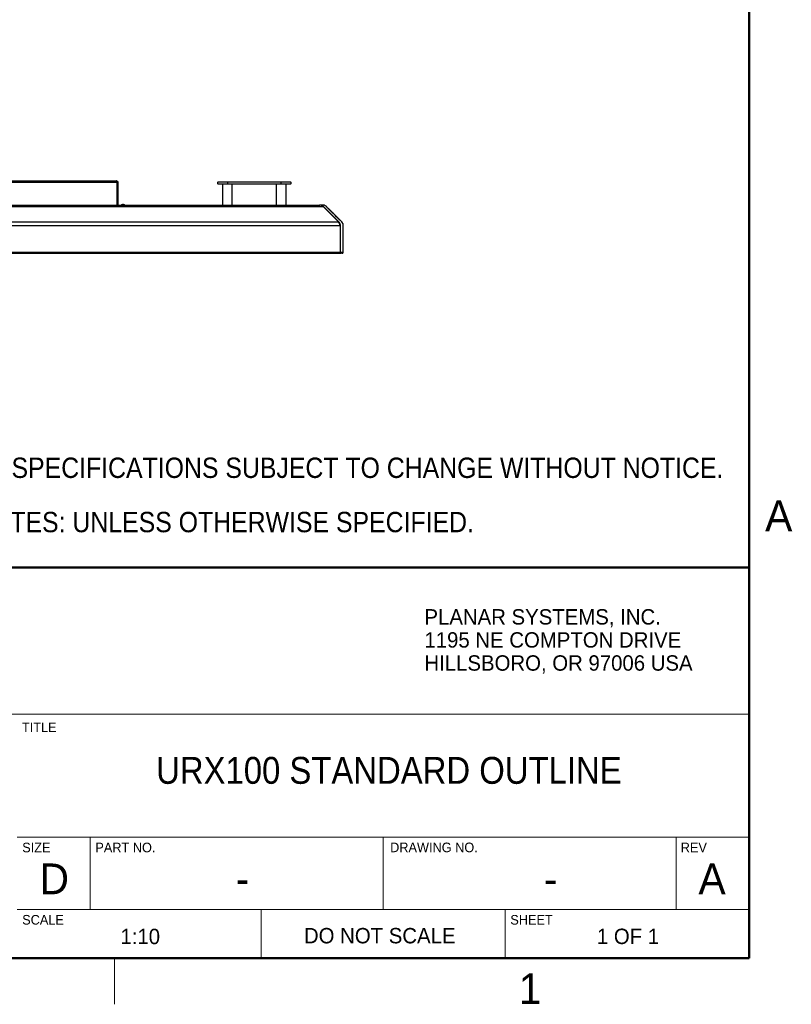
# Model space of a CAD drawing. Header units: millimetres. Extents: x 0 to 844, y -2 to 552.
# Tile 50 of 151: x 743 to 844, y 7 to 135. Entities that reach past the tile are written whole.
import ezdxf

# ---------------------------------------------------------------- set-up
doc = ezdxf.new("R2010")
doc.units = ezdxf.units.MM
doc.styles.add('SLDTEXTSTYLE0', font='GOTHIC.TTF', dxfattribs={"width": 0.913})
doc.styles.add('SLDTEXTSTYLE1', font='ARIAL.TTF', dxfattribs={"width": 0.948})

# ---------------------------------------------------------------- blocks, each defined once
blk = doc.blocks.new('SW_NOTE_0_1')
at = {"color": 0, "linetype": 'Continuous', "lineweight": 0, "char_height": 2, "attachment_point": 1, "style": 'SLDTEXTSTYLE1'}
for s, insert in [('PLANAR SYSTEMS, INC.', (0, 2.58)), ('1195 NE COMPTON DRIVE', (0, -0.42)), ('HILLSBORO, OR 97006 USA', (0, -3.42))]:
    blk.add_mtext(s, dxfattribs=dict(at, insert=insert))
blk = doc.blocks.new('SW_NOTE_0_5')
at = {"color": 0, "linetype": 'Continuous', "lineweight": 0, "attachment_point": 1, "style": 'SLDTEXTSTYLE0'}
for s, insert, char_height in [('1.', (-5, 3.38), 2.646), ('SPECIFICATIONS SUBJECT TO CHANGE WITHOUT NOTICE.', (0, 3.38), 2.6458), ('NOTES: UNLESS OTHERWISE SPECIFIED.', (-5, -3.68), 2.6458)]:
    blk.add_mtext(s, dxfattribs=dict(at, insert=insert, char_height=char_height))

msp = doc.modelspace()

# ---------------------------------------------------------------- linework, layer by layer
at = {"color": 7, "linetype": 'Continuous', "lineweight": 50}
for p, q in [((838.2, 546.1), (838.2, 12.7)), ((641.35, 63.5), (838.2, 63.5)), ((25.4, 12.7), (838.2, 12.7))]:
    msp.add_line(p, q, dxfattribs=at)
at = {"color": 7, "linetype": 'Continuous', "lineweight": 25}
for p, q in [((741.873, 113.801), (755.864, 113.801)), ((755.918, 113.619), (755.918, 110.637)), ((756.046, 113.619), (755.925, 113.619)), ((755.925, 113.619), (755.925, 110.637)), ((756.046, 113.619), (756.046, 110.637)), ((769.104, 113.656), (769.054, 113.606)), ((770.324, 113.606), (769.054, 113.606)), ((769.054, 113.402), (769.054, 113.606)), ((769.054, 113.402), (770.324, 113.402)), ((769.054, 113.402), (769.104, 113.352)), ((769.104, 113.656), (770.324, 113.656)), ((770.324, 113.352), (769.104, 113.352)), ((769.689, 113.352), (769.689, 110.637)), ((770.324, 113.656), (777.309, 113.656)), ((770.324, 113.656), (770.324, 113.606)), ((777.309, 113.606), (770.324, 113.606)), ((770.324, 113.606), (770.324, 113.402)), ((770.324, 113.402), (777.309, 113.402)), ((770.324, 113.402), (770.324, 113.352)), ((777.309, 113.352), (770.324, 113.352)), ((770.959, 110.637), (770.959, 113.352)), ((776.674, 113.352), (776.674, 110.637)), ((777.309, 113.656), (777.309, 113.606)), ((777.309, 113.656), (778.529, 113.656)), ((777.309, 113.402), (777.309, 113.606)), ((778.579, 113.606), (777.309, 113.606)), ((777.309, 113.402), (777.309, 113.352)), ((777.309, 113.402), (778.579, 113.402)), ((778.529, 113.352), (777.309, 113.352)), ((777.944, 110.637), (777.944, 113.352)), ((778.529, 113.656), (778.579, 113.606)), ((778.579, 113.402), (778.529, 113.352)), ((778.579, 113.606), (778.579, 113.402)), ((561.927, 110.451), (782.765, 110.451)), ((562.376, 110.637), (782.316, 110.637)), ((782.316, 110.637), (782.341, 110.637)), ((782.341, 110.637), (782.359, 110.637)), ((782.735, 110.637), (782.361, 110.637)), ((784.781, 108.435), (782.765, 110.451)), ((783.184, 110.451), (785.2, 108.435)), ((559.725, 107.986), (784.967, 107.986)), ((559.911, 108.435), (784.781, 108.435)), ((784.967, 107.986), (784.967, 104.519)), ((784.969, 107.986), (785.019, 107.984)), ((784.969, 107.986), (784.969, 104.531)), ((785.386, 104.519), (785.386, 107.986)), ((559.725, 104.519), (784.967, 104.519)), ((559.875, 104.369), (784.817, 104.369)), ((784.874, 104.371), (784.851, 104.371)), ((784.969, 104.531), (784.967, 104.515)), ((785.019, 104.531), (784.969, 104.531)), ((785.019, 104.522), (785.019, 104.531)), ((785.223, 104.371), (785.131, 104.369)), ((785.236, 104.369), (785.136, 104.369)), ((785.246, 104.371), (785.223, 104.371)), ((785.39, 104.531), (785.39, 104.531)), ((785.39, 104.522), (785.39, 104.531))]:
    msp.add_line(p, q, dxfattribs=at)
at = {"color": 8, "linetype": 'Continuous', "lineweight": 25}
for p, q in [((742.055, 113.619), (755.918, 113.619)), ((782.341, 110.637), (782.341, 110.636)), ((784.791, 108.424), (784.81, 108.457)), ((784.969, 107.986), (784.967, 107.986)), ((785.18, 108.454), (785.182, 108.457)), ((785.386, 107.984), (785.39, 107.984)), ((784.851, 104.372), (784.851, 104.371)), ((784.969, 104.531), (784.967, 104.531))]:
    msp.add_line(p, q, dxfattribs=at)
at = {"color": 7, "linetype": 'Continuous', "lineweight": 18}
for p, q in [((838.2, 44.45), (692.15, 44.45)), ((742.95, 28.448), (838.2, 28.448)), ((752.475, 28.448), (752.475, 19.05)), ((790.575, 28.448), (790.575, 19.05)), ((828.675, 19.05), (828.675, 28.448)), ((742.95, 19.05), (838.2, 19.05)), ((774.7, 19.05), (774.7, 12.7)), ((806.45, 19.05), (806.45, 12.7)), ((755.65, 12.7), (755.65, 6.7))]:
    msp.add_line(p, q, dxfattribs=at)
at = {"color": 7, "linetype": 'Continuous', "lineweight": 25, "flags": 128}
for points in [[(756.878, 110.68), (756.878, 110.68), (756.878, 110.68), (756.878, 110.679), (756.877, 110.679)], [(785.019, 104.531), (785.019, 105.127), (785.019, 106.362), (785.019, 107.184), (785.019, 107.984)], [(785.39, 104.531), (785.39, 105.127), (785.39, 106.362), (785.39, 107.184), (785.39, 107.984)], [(785.39, 104.531), (785.39, 105.127), (785.39, 106.362), (785.39, 107.184), (785.39, 107.984)]]:
    msp.add_lwpolyline(points, dxfattribs=at)
at = {"color": 7, "linetype": 'Continuous', "lineweight": 25}
for centre, radius, start, end in [((756.746, 110.198), 0.5, 105.33239, 118.60083), ((756.743, 110.772), 0.159, 215.61801, 216.09245), ((756.746, 110.194), 0.502, 94.18933, 105.16972), ((744.01, 109.352), 12.77, 5.96568, 6.03857), ((756.746, 110.103), 0.577, 86.51892, 93.48108), ((754.92, 110.883), 1.872, 353.74922, 354.24652), ((756.746, 110.194), 0.502, 74.8307, 85.81145), ((756.746, 110.198), 0.5, 61.39917, 74.66761), ((782.316, 110.002), 0.635, 45, 90), ((782.735, 110.002), 0.635, 87.50243, 90), ((784.332, 107.986), 0.635, 0, 45), ((784.751, 107.986), 0.635, 0, 45), ((784.817, 104.519), 0.15, 270, 0), ((785.236, 104.519), 0.15, 270, 0)]:
    msp.add_arc(centre, radius, start, end, dxfattribs=at)
for points, knots in [([(755.918, 113.619), (755.916, 113.642), (755.911, 113.688), (755.9, 113.749), (755.887, 113.784), (755.874, 113.799), (755.867, 113.801), (755.864, 113.801)], [0, 0, 0, 0, 0.2345507, 0.47870183, 0.73319541, 0.86517456, 1, 1, 1, 1]), ([(755.864, 113.801), (755.884, 113.799), (755.925, 113.795), (755.981, 113.763), (756.023, 113.715), (756.043, 113.663), (756.045, 113.631), (756.046, 113.619)], [0, 0, 0, 0, 0.2156041, 0.4432366, 0.6640248, 0.8774721, 1, 1, 1, 1]), ([(755.914, 113.653), (755.915, 113.652), (755.919, 113.645), (755.924, 113.634), (755.924, 113.623), (755.925, 113.619)], [0, 0, 0, 0, 0.1610436, 0.6661316, 1, 1, 1, 1]), ([(782.729, 110.637), (782.728, 110.637), (782.723, 110.637), (782.696, 110.637), (782.618, 110.637), (782.501, 110.637), (782.409, 110.637), (782.37, 110.637), (782.358, 110.637)], [0, 0, 0, 0, 0.06279637, 0.20842154, 0.49927395, 0.79009921, 0.9357876, 1, 1, 1, 1]), ([(782.793, 110.473), (782.749, 110.506), (782.666, 110.57), (782.519, 110.626), (782.416, 110.633), (782.359, 110.637)], [0, 0, 0, 0, 0.32494895, 0.62324568, 1, 1, 1, 1]), ([(783.165, 110.473), (783.11, 110.514), (783.015, 110.584), (782.865, 110.63), (782.775, 110.634), (782.729, 110.637)], [0, 0, 0, 0, 0.4044542, 0.6984659, 1, 1, 1, 1]), ([(784.81, 108.457), (784.702, 108.565), (784.357, 108.91), (783.892, 109.374), (783.427, 109.84), (783.1, 110.167), (782.891, 110.375), (782.793, 110.473)], [0, 0, 0, 0, 0.1603254, 0.5137543, 0.6904683, 0.8532071, 1, 1, 1, 1]), ([(785.182, 108.457), (785.077, 108.561), (784.736, 108.903), (784.275, 109.364), (783.808, 109.831), (783.477, 110.162), (783.265, 110.373), (783.165, 110.473)], [0, 0, 0, 0, 0.1549699, 0.5083964, 0.6851086, 0.8505598, 1, 1, 1, 1]), ([(785.182, 108.457), (785.074, 108.565), (784.728, 108.91), (784.264, 109.374), (783.798, 109.84), (783.472, 110.167), (783.263, 110.375), (783.165, 110.473)], [0, 0, 0, 0, 0.1603254, 0.5137533, 0.6904673, 0.8532061, 1, 1, 1, 1]), ([(785.019, 107.984), (785.015, 108.036), (785.008, 108.14), (784.944, 108.3), (784.87, 108.398), (784.818, 108.449), (784.81, 108.457)], [0, 0, 0, 0, 0.2670896, 0.5355275, 0.9276174, 1, 1, 1, 1]), ([(784.923, 108.206), (784.926, 108.201), (784.959, 108.139), (784.964, 108.059), (784.969, 107.986)], [0, 0, 0, 0, 0.090094, 1, 1, 1, 1]), ([(785.39, 107.984), (785.387, 108.028), (785.382, 108.124), (785.327, 108.278), (785.253, 108.387), (785.196, 108.443), (785.182, 108.457)], [0, 0, 0, 0, 0.2264471, 0.4937368, 0.87057, 1, 1, 1, 1]), ([(784.817, 104.369), (784.829, 104.369), (784.866, 104.369), (784.921, 104.369), (784.981, 104.369), (785.033, 104.369), (785.075, 104.369), (785.112, 104.369), (785.124, 104.369), (785.131, 104.369)], [0, 0, 0, 0, 0.0773554, 0.2221731, 0.3670095, 0.5116041, 0.6562021, 0.8008068, 1, 1, 1, 1]), ([(784.874, 104.371), (784.886, 104.373), (784.919, 104.376), (784.962, 104.398), (784.998, 104.438), (785.016, 104.479), (785.018, 104.509), (785.019, 104.522)], [0, 0, 0, 0, 0.1756661, 0.5023592, 0.6804907, 0.8597583, 1, 1, 1, 1]), ([(785.246, 104.371), (785.246, 104.372), (785.246, 104.372), (785.242, 104.372), (785.204, 104.372), (785.157, 104.372), (785.098, 104.372), (784.994, 104.372), (784.919, 104.372), (784.874, 104.371)], [0, 0, 0, 0, 0.1125674, 0.2854757, 0.4329616, 0.486203, 0.6359937, 0.786027, 1, 1, 1, 1]), ([(785.019, 104.522), (785.021, 104.522), (785.072, 104.522), (785.167, 104.522), (785.258, 104.522), (785.33, 104.522), (785.373, 104.522), (785.385, 104.522), (785.39, 104.522)], [0, 0, 0, 0, 0.0133993, 0.27041975, 0.52241128, 0.61119797, 0.86337653, 1, 1, 1, 1]), ([(785.246, 104.371), (785.269, 104.375), (785.307, 104.381), (785.351, 104.414), (785.377, 104.453), (785.389, 104.491), (785.39, 104.514), (785.39, 104.522)], [0, 0, 0, 0, 0.3519552, 0.5734246, 0.7453695, 0.9182918, 1, 1, 1, 1])]:
    msp.add_open_spline(points, degree=3, knots=knots, dxfattribs=at)
at = {"color": 8, "linetype": 'Continuous', "lineweight": 25}
msp.add_open_spline([(782.775, 110.44), (782.781, 110.451), (782.787, 110.462), (782.792, 110.473), (782.793, 110.473)], degree=3, knots=[0, 0, 0, 0, 0.95946673, 1, 1, 1, 1], dxfattribs=at)

# ---------------------------------------------------------------- block references
at = {"color": 7, "linetype": 'Continuous', "lineweight": 0}
for name, p in [('SW_NOTE_0_5', (742.234, 74.416)), ('SW_NOTE_0_1', (795.947, 55.506))]:
    msp.add_blockref(name, p, dxfattribs=at)

# ---------------------------------------------------------------- texts
for s, insert, char_height, attachment_point, style in [('A', (842.036, 72.224), 4, 2, 'SLDTEXTSTYLE1'), ('TITLE', (743.591, 43.343), 1.25, 1, 'SLDTEXTSTYLE1'), ('URX100 STANDARD OUTLINE', (761.05, 38.874), 3.5, 1, 'SLDTEXTSTYLE0'), ('SIZE', (743.623, 27.717), 1.25, 1, 'SLDTEXTSTYLE1'), ('PART NO.', (753.139, 27.716), 1.25, 1, 'SLDTEXTSTYLE1'), ('DRAWING NO.', (791.485, 27.729), 1.25, 1, 'SLDTEXTSTYLE1'), ('REV', (829.289, 27.717), 1.25, 1, 'SLDTEXTSTYLE1'), ('D', (747.801, 25.014), 4, 2, 'SLDTEXTSTYLE1'), ('A', (833.366, 25.021), 4, 2, 'SLDTEXTSTYLE1'), (' - ', (771.543, 25.047), 4, 2, 'SLDTEXTSTYLE1'), ('- ', (812.373, 25.021), 4, 2, 'SLDTEXTSTYLE1'), ('SCALE', (743.622, 18.317), 1.25, 1, 'SLDTEXTSTYLE1'), ('SHEET', (807.122, 18.318), 1.25, 1, 'SLDTEXTSTYLE1'), ('DO NOT SCALE', (790.133, 16.627), 2, 2, 'SLDTEXTSTYLE1'), ('1:10', (758.979, 16.522), 2, 2, 'SLDTEXTSTYLE1'), ('1 OF 1', (822.429, 16.538), 2, 2, 'SLDTEXTSTYLE1'), ('1', (809.689, 10.724), 4, 2, 'SLDTEXTSTYLE1')]:
    msp.add_mtext(s, dxfattribs=dict(at, insert=insert, char_height=char_height, attachment_point=attachment_point, style=style))

doc.saveas('drawing.dxf')
